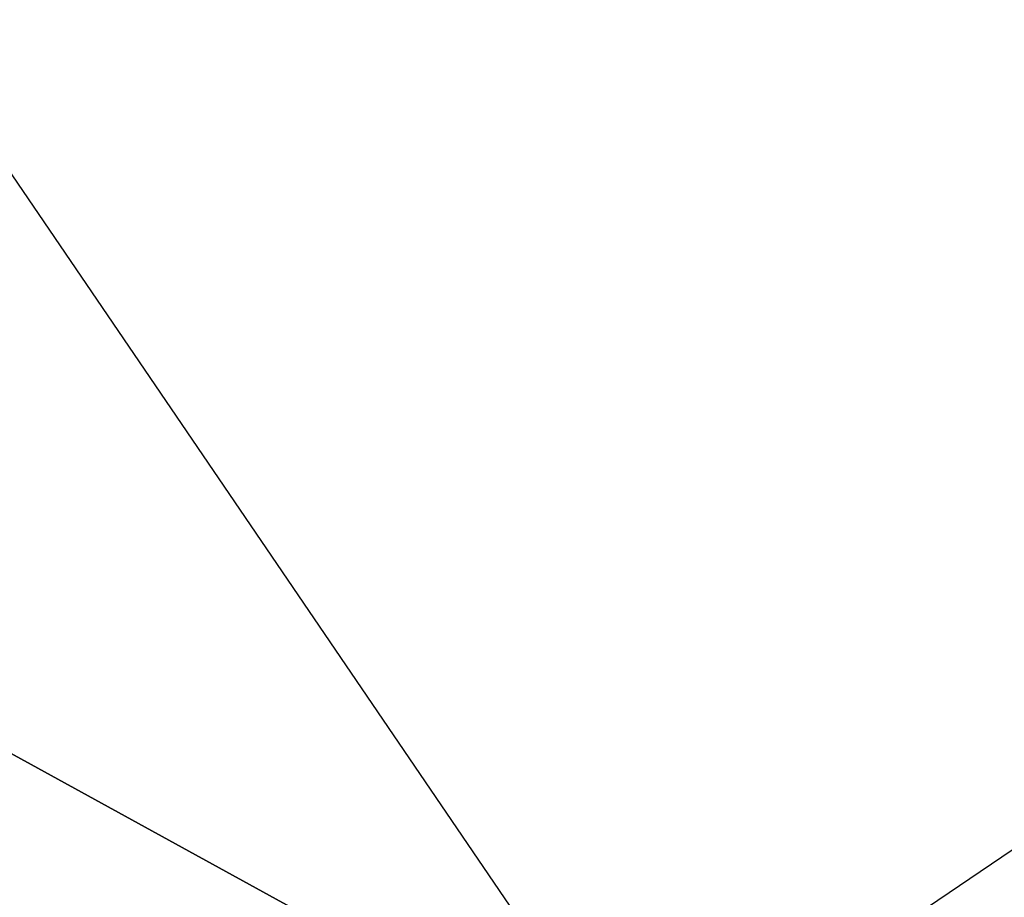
# Model space of a CAD drawing. Header units: millimetres. Extents: x 26 to 326, y -150 to 150.
# Tile 189 of 256: x 170.003 to 170.334, y -5.226 to -4.932. Entities that reach past the tile are written whole.
import ezdxf

# ---------------------------------------------------------------- set-up
doc = ezdxf.new("R2010")
doc.units = ezdxf.units.MM
doc.header["$LTSCALE"] = 25.4
doc.layers.get('0').update_dxf_attribs({"true_color": 0xff5454})

# ---------------------------------------------------------------- blocks, each defined once
blk = doc.blocks.new('Z_o_enie AMALFI_8381_8380 pm 1.STL')
at = {"color": 18, "true_color": 0x000000}
mesh = blk.add_polyface(dxfattribs=at)
corners = [(170.65895, -4.9892, 364.4151), (170.23672, -4.72993, 363.80829), (170.4919, -5.10456, 363.80341), (170.41257, -4.62747, 364.41983)]
mesh.append_faces([[corners[k] for k in face] for face in [(0, 1, 2), (1, 0, 3)]], dxfattribs={"vtx0": -1, "color": 18})
mesh = blk.add_polyface(dxfattribs=at)
corners = [(170.21219, -5.29396, 362.49124), (169.71535, -5.02096, 361.01712), (169.9966, -5.43388, 361.01175), (169.94231, -4.89772, 362.4964)]
mesh.append_faces([[corners[k] for k in face] for face in [(0, 1, 2), (1, 0, 3)]], dxfattribs={"vtx0": -1, "color": 18})
mesh = blk.add_polyface(dxfattribs=at)
corners = [(169.55096, -5.05464, 350.62244), (170.35941, -6.0876, 350.60907), (169.80774, -5.52923, 357.61688)]
mesh.append_faces([[corners[k] for k in face] for face in [(0, 1, 2)]], dxfattribs={"color": 18})
mesh = blk.add_polyface(dxfattribs=at)
corners = [(171.01033, -5.71756, 363.7955), (170.21219, -5.29396, 362.49124), (170.76054, -5.94233, 362.48288), (170.4919, -5.10456, 363.80341)]
mesh.append_faces([[corners[k] for k in face] for face in [(0, 1, 2), (1, 0, 3)]], dxfattribs={"vtx0": -1, "color": 18})

msp = doc.modelspace()

# ---------------------------------------------------------------- block references
at = {"color": 0}
msp.add_blockref('Z_o_enie AMALFI_8381_8380 pm 1.STL', (0, 0), dxfattribs=at)

doc.saveas('drawing.dxf')
